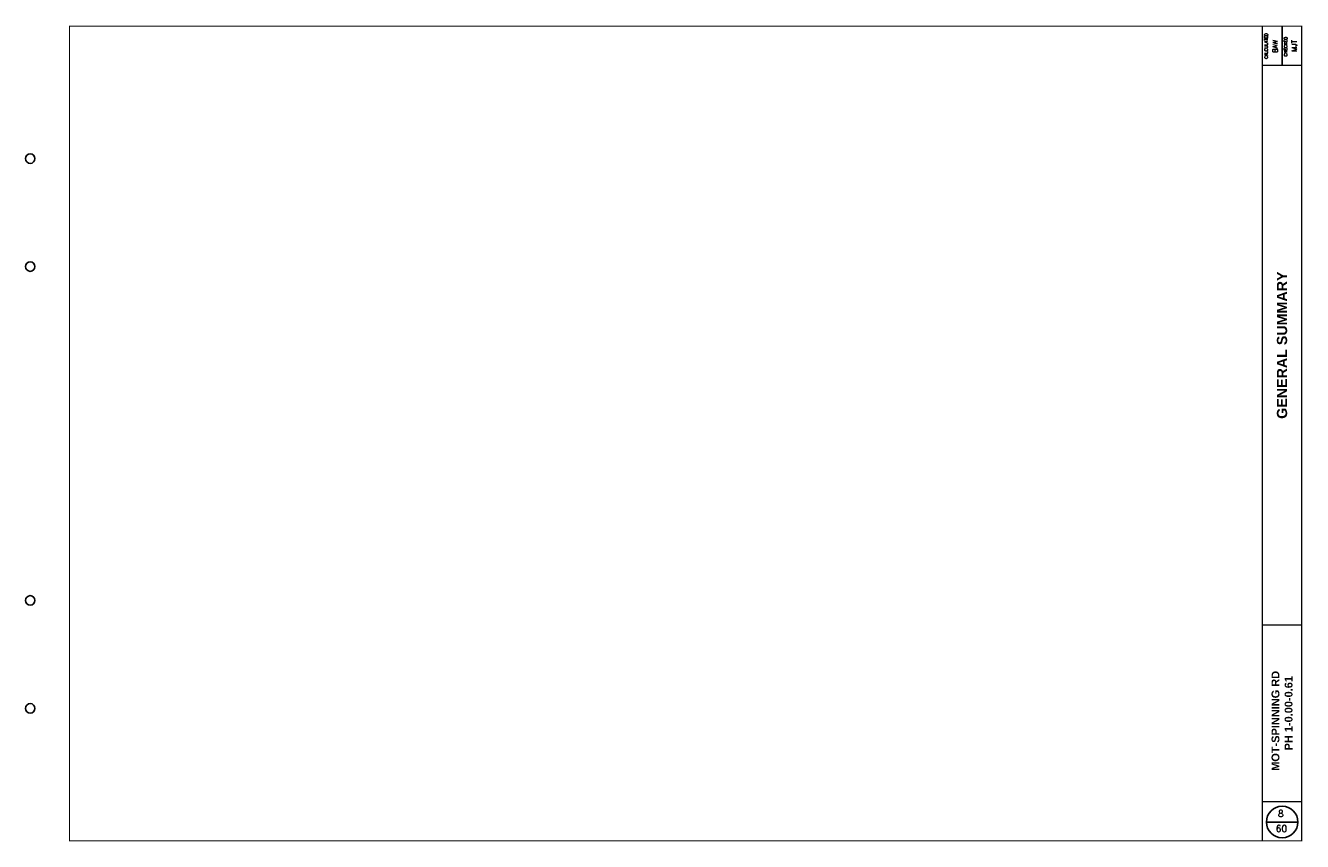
# Paper-space layout 'GENERAL SUMMARY (1)' of a CAD drawing. Header units: feet. Extents: x -1.1 to 31.4, y 0 to 20.8.
import ezdxf
from ezdxf.enums import TextEntityAlignment as Align

# ---------------------------------------------------------------- set-up
doc = ezdxf.new("R2010")
doc.units = ezdxf.units.FT
doc.header["$MEASUREMENT"] = 0
for name, color, linetype in [('SHEET', 7, 'Continuous'), ('SHEET-COR', 7, 'Continuous'), ('SHEET_TXT', 7, 'Continuous'), ('TEXT-FIELD', 11, 'Continuous')]:
    doc.layers.add(name, color=color, linetype=linetype)
doc.styles.add('SOLID', font='arialbd.ttf')
doc.styles.get("Standard").update_dxf_attribs({"font": 'simplex.shx'})

psp = doc.layouts.new('GENERAL SUMMARY (1)')

# ---------------------------------------------------------------- linework, layer by layer
at = {"layer": 'SHEET'}
for p, q in [((30.873, 20.75), (30.873, 19.75)), ((30.475, 0.48), (31.278, 0.48))]:
    psp.add_line(p, q, dxfattribs=at)
at = {"layer": 'SHEET', "const_width": 0.0315}
psp.add_lwpolyline([(0, 20.75), (31.375, 20.75), (31.375, 0), (0, 0)], close=True, dxfattribs=at)
for points in [[(30.375, 20.75), (30.375, 0)], [(30.372, 19.75), (31.375, 19.75)], [(31.375, 5.5), (30.372, 5.5)], [(31.378, 1), (30.375, 1)]]:
    psp.add_lwpolyline(points, dxfattribs=at)
at = {"layer": 'SHEET'}
psp.add_circle((30.877, 0.48), 0.401, dxfattribs=at)
at = {"layer": 'SHEET-COR'}
for centre in [(-1, 17.375), (-1, 14.625), (-1, 6.125), (-1, 3.375)]:
    psp.add_circle(centre, 0.12, dxfattribs=at)

# ---------------------------------------------------------------- texts
at = {"layer": 'SHEET_TXT'}
for s, p in [('CALCULATED', (30.51, 20.244)), ('CHECKED', (31.008, 20.228))]:
    psp.add_text(s, height=0.0803, rotation=90, dxfattribs=at).set_placement(p, align=Align.CENTER)
at = {"layer": 'TEXT-FIELD', "style": 'SOLID'}
psp.add_text('GENERAL SUMMARY', height=0.26, rotation=90, dxfattribs=at).set_placement((30.873, 12.625), align=Align.MIDDLE_CENTER)
at = {"layer": 'TEXT-FIELD', "char_height": 0.125, "attachment_point": 5, "rotation": 90}
for s, insert in [('BAW', (30.7, 20.239)), ('MJT', (31.184, 20.248))]:
    psp.add_mtext(s, dxfattribs=dict(at, insert=insert))
at = {"layer": 'TEXT-FIELD', "insert": (30.875, 3.25), "char_height": 0.2, "width": 3.16965, "attachment_point": 5, "rotation": 90, "style": 'SOLID'}
psp.add_mtext('MOT-SPINNING RD      PH 1-0.00-0.61', dxfattribs=at)
at = {"layer": 'TEXT-FIELD', "char_height": 0.17, "attachment_point": 5}
for s, insert in [('8', (30.842, 0.694)), ('60', (30.859, 0.311))]:
    psp.add_mtext(s, dxfattribs=dict(at, insert=insert))

doc.saveas('drawing.dxf')
